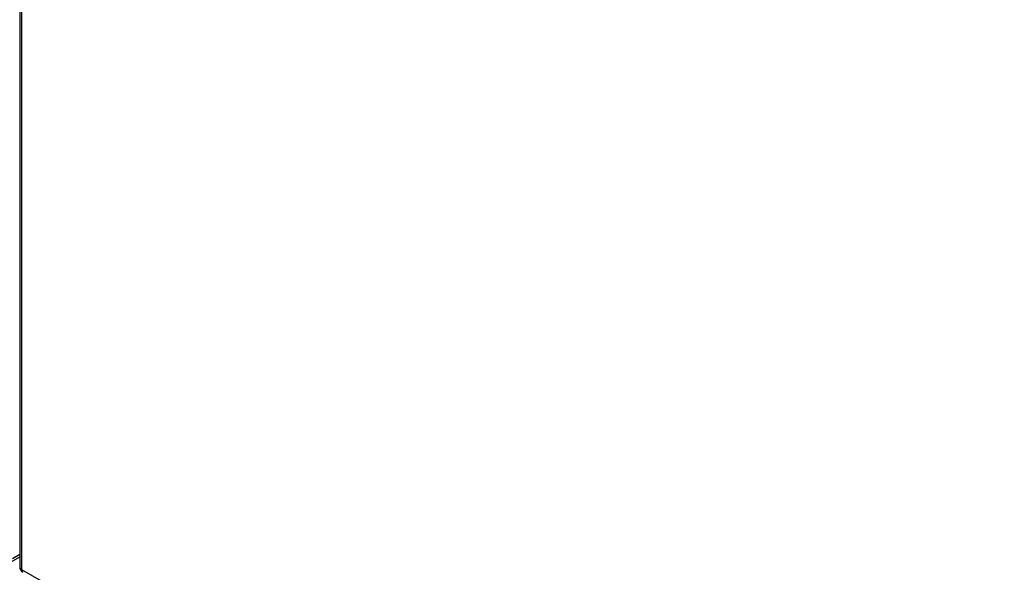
# Model space of a CAD drawing. Header units: inches. Extents: x 28 to 747, y 82 to 346.
# Tile 200 of 246: x 687 to 702, y 278 to 287. Entities that reach past the tile are written whole.
import ezdxf

# ---------------------------------------------------------------- set-up
doc = ezdxf.new("R2010")
doc.units = ezdxf.units.IN
doc.header["$MEASUREMENT"] = 0
doc.layers.add('Visible Edges(ANSI)', color=7, linetype='Continuous', lineweight=25)
doc.layers.add('Visible Tangent Edges(ANSI)', color=7, linetype='Continuous', lineweight=25)

msp = doc.modelspace()

# ---------------------------------------------------------------- linework, layer by layer
at = {"layer": 'Visible Edges(ANSI)'}
for p, q in [((687.147, 310.052), (687.147, 278.438)), ((687.016, 278.513), (687.147, 278.589))]:
    msp.add_line(p, q, dxfattribs=at)
msp.add_arc((687.246, 278.438), 0.099, 180, 240, dxfattribs=at)
at = {"layer": 'Visible Tangent Edges(ANSI)'}
for p, q in [((687.176, 310.012), (687.176, 278.397)), ((687.147, 278.622), (687.037, 278.558)), ((687.176, 278.397), (737.808, 249.165))]:
    msp.add_line(p, q, dxfattribs=at)
for major_axis, start_param, end_param in [((-0.099, 0), 0, 0.785398), ((-0.0495, -0.0857), 5.497787, 6.283185)]:
    msp.add_ellipse((687.246, 278.438), major_axis=major_axis, ratio=0.57735, start_param=start_param, end_param=end_param, dxfattribs=at)

doc.saveas('drawing.dxf')
